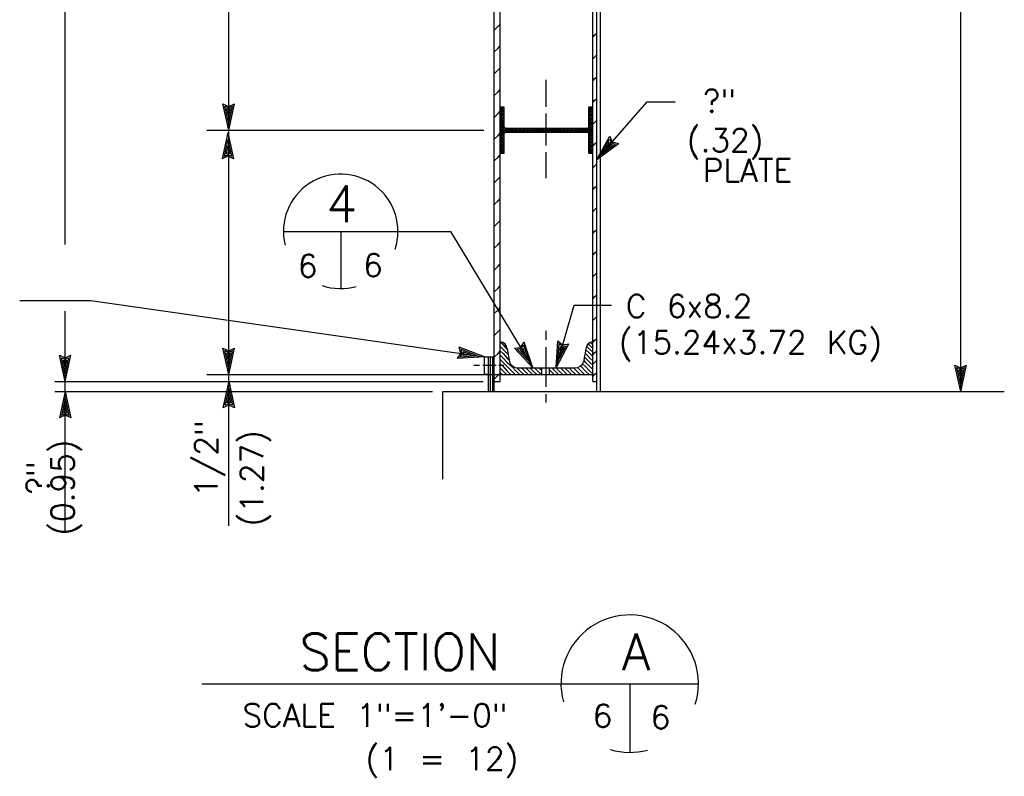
# Model space of a CAD drawing. Extents: x -23 to 2859, y -15 to 3983.
# Tile 12 of 50: x -0.3 to 5.07, y -1.37 to 2.76. Entities that reach past the tile are written whole.
import ezdxf
from ezdxf.enums import TextEntityAlignment as Align

# ---------------------------------------------------------------- set-up
doc = ezdxf.new("R2010")
doc.units = 0
doc.header["$LTSCALE"] = 25.4
doc.header["$MEASUREMENT"] = 0
doc.layers.add('PAN_RS', color=7, linetype='CONTINUOUS')
doc.layers.add('PAN_TS', color=7, linetype='CONTINUOUS')
doc.styles.add('TXT_SHX', font='txt.shx')

# ---------------------------------------------------------------- blocks, each defined once
blk = doc.blocks.new('LT3')
at = {"layer": 'PAN_TS', "color": 24, "linetype": 'CONTINUOUS'}
for p, q in [((0, 0), (-0.0015, 0.000325)), ((-0.00135, 0), (-0.0015, 0.000325)), ((0, 0), (-0.0015, -0.000325)), ((-0.0015, -0.000325), (-0.00135, 0)), ((-0.000387, 0), (-0.001362, 0.000212)), ((-0.001275, 0), (-0.001362, 0.000212)), ((-0.000387, 0), (-0.001362, -0.000212)), ((-0.001362, -0.000212), (-0.001275, 0)), ((-0.000763, 0), (-0.001225, 0.0001)), ((-0.001187, 0), (-0.001225, 0.0001)), ((-0.000763, 0), (-0.001225, -0.0001)), ((-0.001225, -0.0001), (-0.001187, 0))]:
    blk.add_line(p, q, dxfattribs=at)

msp = doc.modelspace()

# ---------------------------------------------------------------- linework, layer by layer
at = {"layer": 'PAN_RS', "color": 7, "linetype": 'CONTINUOUS'}
for p, q in [((1.1367, 1.6039), (1.7607, 1.6039)), ((1.4487, 1.6039), (1.4487, 1.2919))]:
    msp.add_line(p, q, dxfattribs=at)
for start, end in [(341.9698, 193.8121), (251.0405, 285.7467)]:
    msp.add_arc((1.4487, 1.6039), 0.3125, start, end, dxfattribs=at)
at = {"layer": 'PAN_TS', "color": 7, "linetype": 'CONTINUOUS'}
for p, q in [((2.8667, 0.7299), (2.8667, 9.0919)), ((-0.0543, 1.532), (-0.0543, 9.0189)), ((2.3197, 0.7839), (2.3197, 9.0179)), ((2.8237, 0.7839), (2.8237, 9.0179)), ((2.2867, 0.7299), (2.2867, 8.9689)), ((2.8457, 0.7299), (2.8457, 8.9689)), ((4.8317, 0.7299), (4.8317, 8.8109)), ((0.8377, 2.1559), (0.8377, 3.8159)), ((2.2867, 2.7019), (2.3057, 2.7209)), ((2.3057, 2.7209), (2.3197, 2.7349)), ((2.8237, 2.6639), (2.8357, 2.6759)), ((2.8357, 2.6759), (2.8457, 2.6859)), ((2.2867, 2.5829), (2.3057, 2.6019)), ((2.3057, 2.6019), (2.3197, 2.6159)), ((2.8237, 2.5449), (2.8357, 2.5569)), ((2.8357, 2.5569), (2.8457, 2.5669)), ((2.2867, 2.4639), (2.3057, 2.4829)), ((2.3057, 2.4829), (2.3197, 2.4969)), ((2.5697, 2.2839), (2.5697, 2.4309)), ((2.8237, 2.4259), (2.8357, 2.4379)), ((2.8357, 2.4379), (2.8457, 2.4479)), ((2.3057, 2.3639), (2.3197, 2.3779)), ((2.2867, 2.3449), (2.3057, 2.3639)), ((2.8237, 2.3069), (2.8357, 2.3189)), ((2.8357, 2.3189), (2.8457, 2.3289)), ((2.8457, 1.9952), (3.1217, 2.3112)), ((3.1217, 2.3112), (3.2737, 2.3112)), ((2.3057, 2.2449), (2.3197, 2.2589)), ((2.3197, 2.2809), (2.3407, 2.2809)), ((2.3197, 2.2739), (2.3237, 2.2779)), ((2.3197, 2.2639), (2.3237, 2.2679)), ((2.3197, 2.2539), (2.3237, 2.2579)), ((2.3237, 2.2779), (2.3267, 2.2809)), ((2.3237, 2.2679), (2.3337, 2.2779)), ((2.3237, 2.2579), (2.3337, 2.2679)), ((2.3237, 2.2479), (2.3337, 2.2579)), ((2.3337, 2.2779), (2.3367, 2.2809)), ((2.3337, 2.2679), (2.3407, 2.2749)), ((2.3337, 2.2579), (2.3407, 2.2649)), ((2.3407, 2.1759), (2.3407, 2.2809)), ((2.8027, 2.2809), (2.8237, 2.2809)), ((2.8027, 2.1759), (2.8027, 2.2809)), ((2.8027, 2.2769), (2.8037, 2.2779)), ((2.8027, 2.2669), (2.8037, 2.2679)), ((2.8027, 2.2569), (2.8037, 2.2579)), ((2.8037, 2.2779), (2.8067, 2.2809)), ((2.8037, 2.2679), (2.8137, 2.2779)), ((2.8037, 2.2579), (2.8137, 2.2679)), ((2.8037, 2.2479), (2.8137, 2.2579)), ((2.8137, 2.2779), (2.8167, 2.2809)), ((2.8137, 2.2679), (2.8237, 2.2779)), ((2.8137, 2.2579), (2.8237, 2.2679)), ((2.8137, 2.2479), (2.8237, 2.2579)), ((2.2867, 2.2259), (2.3057, 2.2449)), ((2.3197, 2.2439), (2.3237, 2.2479)), ((2.3197, 2.2339), (2.3237, 2.2379)), ((2.3197, 2.2239), (2.3237, 2.2279)), ((2.3197, 2.2139), (2.3237, 2.2179)), ((2.3197, 2.2039), (2.3237, 2.2079)), ((2.3237, 2.2379), (2.3337, 2.2479)), ((2.3237, 2.2279), (2.3337, 2.2379)), ((2.3237, 2.2179), (2.3337, 2.2279)), ((2.3237, 2.2079), (2.3337, 2.2179)), ((2.3237, 2.1979), (2.3337, 2.2079)), ((2.3337, 2.2479), (2.3407, 2.2549)), ((2.3337, 2.2379), (2.3407, 2.2449)), ((2.3337, 2.2279), (2.3407, 2.2349)), ((2.3337, 2.2179), (2.3407, 2.2249)), ((2.3337, 2.2079), (2.3407, 2.2149)), ((2.3337, 2.1979), (2.3407, 2.2049)), ((2.5697, 2.0729), (2.5697, 2.2469)), ((2.8027, 2.2469), (2.8037, 2.2479)), ((2.8027, 2.2369), (2.8037, 2.2379)), ((2.8027, 2.2269), (2.8037, 2.2279)), ((2.8027, 2.2169), (2.8037, 2.2179)), ((2.8027, 2.2069), (2.8037, 2.2079)), ((2.8037, 2.2379), (2.8137, 2.2479)), ((2.8037, 2.2279), (2.8137, 2.2379)), ((2.8037, 2.2179), (2.8137, 2.2279)), ((2.8037, 2.2079), (2.8137, 2.2179)), ((2.8037, 2.1979), (2.8137, 2.2079)), ((2.8137, 2.2379), (2.8237, 2.2479)), ((2.8137, 2.2279), (2.8237, 2.2379)), ((2.8137, 2.2179), (2.8237, 2.2279)), ((2.8137, 2.2079), (2.8237, 2.2179)), ((2.8137, 2.1979), (2.8237, 2.2079)), ((2.8357, 2.1999), (2.8457, 2.2099)), ((0.7187, 2.1559), (2.2297, 2.1559)), ((0.8377, 0.8229), (0.8377, 2.1559)), ((2.3197, 2.1939), (2.3237, 2.1979)), ((2.3197, 2.1839), (2.3237, 2.1879)), ((2.3197, 2.1739), (2.3237, 2.1779)), ((2.3197, 2.1639), (2.3237, 2.1679)), ((2.3197, 2.1549), (2.3237, 2.1579)), ((2.3237, 2.1879), (2.3337, 2.1979)), ((2.3237, 2.1779), (2.3337, 2.1879)), ((2.3237, 2.1679), (2.3337, 2.1779)), ((2.3237, 2.1579), (2.3337, 2.1679)), ((2.3237, 2.1479), (2.3337, 2.1579)), ((2.3337, 2.1879), (2.3407, 2.1949)), ((2.3337, 2.1779), (2.3407, 2.1849)), ((2.3337, 2.1679), (2.3417, 2.1749)), ((2.3337, 2.1579), (2.3437, 2.1679)), ((2.3337, 2.1479), (2.3437, 2.1579)), ((2.3437, 2.1679), (2.3447, 2.1679)), ((2.3437, 2.1579), (2.3517, 2.1659)), ((2.3437, 2.1479), (2.3537, 2.1579)), ((2.3507, 2.1659), (2.7927, 2.1659)), ((2.3537, 2.1579), (2.3617, 2.1659)), ((2.3537, 2.1479), (2.3637, 2.1579)), ((2.3637, 2.1579), (2.3717, 2.1659)), ((2.3637, 2.1479), (2.3737, 2.1579)), ((2.3737, 2.1579), (2.3817, 2.1659)), ((2.3737, 2.1479), (2.3837, 2.1579)), ((2.3837, 2.1579), (2.3917, 2.1659)), ((2.3837, 2.1479), (2.3937, 2.1579)), ((2.3937, 2.1579), (2.4017, 2.1659)), ((2.3937, 2.1479), (2.4037, 2.1579)), ((2.4037, 2.1579), (2.4117, 2.1659)), ((2.4037, 2.1479), (2.4137, 2.1579)), ((2.4137, 2.1579), (2.4217, 2.1659)), ((2.4137, 2.1479), (2.4237, 2.1579)), ((2.4237, 2.1579), (2.4317, 2.1659)), ((2.4237, 2.1479), (2.4337, 2.1579)), ((2.4337, 2.1579), (2.4417, 2.1659)), ((2.4337, 2.1479), (2.4437, 2.1579)), ((2.4437, 2.1579), (2.4517, 2.1659)), ((2.4437, 2.1479), (2.4537, 2.1579)), ((2.4537, 2.1579), (2.4617, 2.1659)), ((2.4537, 2.1479), (2.4637, 2.1579)), ((2.4637, 2.1579), (2.4717, 2.1659)), ((2.4637, 2.1479), (2.4737, 2.1579)), ((2.4737, 2.1579), (2.4817, 2.1659)), ((2.4737, 2.1479), (2.4837, 2.1579)), ((2.4837, 2.1579), (2.4917, 2.1659)), ((2.4837, 2.1479), (2.4937, 2.1579)), ((2.4897, 2.1559), (2.6497, 2.1559)), ((2.4937, 2.1579), (2.5017, 2.1659)), ((2.4937, 2.1479), (2.5037, 2.1579)), ((2.5037, 2.1579), (2.5117, 2.1659)), ((2.5037, 2.1479), (2.5137, 2.1579)), ((2.5137, 2.1579), (2.5217, 2.1659)), ((2.5137, 2.1479), (2.5237, 2.1579)), ((2.5237, 2.1579), (2.5317, 2.1659)), ((2.5237, 2.1479), (2.5337, 2.1579)), ((2.5337, 2.1579), (2.5417, 2.1659)), ((2.5337, 2.1479), (2.5437, 2.1579)), ((2.5437, 2.1579), (2.5517, 2.1659)), ((2.5437, 2.1479), (2.5537, 2.1579)), ((2.5537, 2.1579), (2.5617, 2.1659)), ((2.5537, 2.1479), (2.5637, 2.1579)), ((2.5637, 2.1579), (2.5717, 2.1659)), ((2.5637, 2.1479), (2.5737, 2.1579)), ((2.5737, 2.1579), (2.5817, 2.1659)), ((2.5737, 2.1479), (2.5837, 2.1579)), ((2.5837, 2.1579), (2.5917, 2.1659)), ((2.5837, 2.1479), (2.5937, 2.1579)), ((2.5937, 2.1579), (2.6017, 2.1659)), ((2.5937, 2.1479), (2.6037, 2.1579)), ((2.6037, 2.1579), (2.6117, 2.1659)), ((2.6037, 2.1479), (2.6137, 2.1579)), ((2.6137, 2.1579), (2.6217, 2.1659)), ((2.6137, 2.1479), (2.6237, 2.1579)), ((2.6237, 2.1579), (2.6317, 2.1659)), ((2.6237, 2.1479), (2.6337, 2.1579)), ((2.6337, 2.1579), (2.6417, 2.1659)), ((2.6337, 2.1479), (2.6437, 2.1579)), ((2.6437, 2.1579), (2.6517, 2.1659)), ((2.6437, 2.1479), (2.6537, 2.1579)), ((2.6537, 2.1579), (2.6617, 2.1659)), ((2.6537, 2.1479), (2.6637, 2.1579)), ((2.6637, 2.1579), (2.6717, 2.1659)), ((2.6637, 2.1479), (2.6737, 2.1579)), ((2.6737, 2.1579), (2.6817, 2.1659)), ((2.6737, 2.1479), (2.6837, 2.1579)), ((2.6837, 2.1579), (2.6917, 2.1659)), ((2.6837, 2.1479), (2.6937, 2.1579)), ((2.6937, 2.1579), (2.7017, 2.1659)), ((2.6937, 2.1479), (2.7037, 2.1579)), ((2.7037, 2.1579), (2.7117, 2.1659)), ((2.7037, 2.1479), (2.7137, 2.1579)), ((2.7137, 2.1579), (2.7217, 2.1659)), ((2.7137, 2.1479), (2.7237, 2.1579)), ((2.7237, 2.1579), (2.7317, 2.1659)), ((2.7237, 2.1479), (2.7337, 2.1579)), ((2.7337, 2.1579), (2.7417, 2.1659)), ((2.7337, 2.1479), (2.7437, 2.1579)), ((2.7437, 2.1579), (2.7517, 2.1659)), ((2.7437, 2.1479), (2.7537, 2.1579)), ((2.7537, 2.1579), (2.7617, 2.1659)), ((2.7537, 2.1479), (2.7637, 2.1579)), ((2.7637, 2.1579), (2.7717, 2.1659)), ((2.7637, 2.1479), (2.7737, 2.1579)), ((2.7737, 2.1579), (2.7817, 2.1659)), ((2.7737, 2.1479), (2.7837, 2.1579)), ((2.7837, 2.1579), (2.7917, 2.1659)), ((2.7837, 2.1479), (2.7937, 2.1579)), ((2.7937, 2.1579), (2.8037, 2.1679)), ((2.7937, 2.1479), (2.8037, 2.1579)), ((2.8027, 2.1969), (2.8037, 2.1979)), ((2.8027, 2.1869), (2.8037, 2.1879)), ((2.8027, 2.1769), (2.8037, 2.1779)), ((2.8037, 2.1879), (2.8137, 2.1979)), ((2.8037, 2.1779), (2.8137, 2.1879)), ((2.8037, 2.1679), (2.8137, 2.1779)), ((2.8037, 2.1579), (2.8137, 2.1679)), ((2.8037, 2.1479), (2.8137, 2.1579)), ((2.8137, 2.1879), (2.8237, 2.1979)), ((2.8137, 2.1779), (2.8237, 2.1879)), ((2.8137, 2.1679), (2.8237, 2.1779)), ((2.8137, 2.1579), (2.8237, 2.1679)), ((2.8137, 2.1479), (2.8237, 2.1579)), ((2.8237, 2.1879), (2.8357, 2.1999)), ((2.2867, 2.1069), (2.3057, 2.1259)), ((2.3057, 2.1259), (2.3197, 2.1399)), ((2.3197, 2.1439), (2.3237, 2.1479)), ((2.3197, 2.1339), (2.3237, 2.1379)), ((2.3197, 2.1239), (2.3237, 2.1279)), ((2.3197, 2.1139), (2.3237, 2.1179)), ((2.3197, 2.1039), (2.3237, 2.1079)), ((2.3197, 2.0939), (2.3237, 2.0979)), ((2.3237, 2.1379), (2.3337, 2.1479)), ((2.3237, 2.1279), (2.3337, 2.1379)), ((2.3237, 2.1179), (2.3337, 2.1279)), ((2.3237, 2.1079), (2.3337, 2.1179)), ((2.3237, 2.0979), (2.3337, 2.1079)), ((2.3237, 2.0879), (2.3337, 2.0979)), ((2.3337, 2.1379), (2.3437, 2.1479)), ((2.3337, 2.1279), (2.3407, 2.1349)), ((2.3337, 2.1179), (2.3407, 2.1249)), ((2.3337, 2.1079), (2.3407, 2.1149)), ((2.3337, 2.0979), (2.3407, 2.1049)), ((2.3407, 2.0309), (2.3407, 2.1359)), ((2.3507, 2.1459), (2.7927, 2.1459)), ((2.3517, 2.1459), (2.3537, 2.1479)), ((2.3617, 2.1459), (2.3637, 2.1479)), ((2.3717, 2.1459), (2.3737, 2.1479)), ((2.3817, 2.1459), (2.3837, 2.1479)), ((2.3917, 2.1459), (2.3937, 2.1479)), ((2.4017, 2.1459), (2.4037, 2.1479)), ((2.4117, 2.1459), (2.4137, 2.1479)), ((2.4217, 2.1459), (2.4237, 2.1479)), ((2.4317, 2.1459), (2.4337, 2.1479)), ((2.4417, 2.1459), (2.4437, 2.1479)), ((2.4517, 2.1459), (2.4537, 2.1479)), ((2.4617, 2.1459), (2.4637, 2.1479)), ((2.4717, 2.1459), (2.4737, 2.1479)), ((2.4817, 2.1459), (2.4837, 2.1479)), ((2.4917, 2.1459), (2.4937, 2.1479)), ((2.5017, 2.1459), (2.5037, 2.1479)), ((2.5117, 2.1459), (2.5137, 2.1479)), ((2.5217, 2.1459), (2.5237, 2.1479)), ((2.5317, 2.1459), (2.5337, 2.1479)), ((2.5417, 2.1459), (2.5437, 2.1479)), ((2.5517, 2.1459), (2.5537, 2.1479)), ((2.5617, 2.1459), (2.5637, 2.1479)), ((2.5717, 2.1459), (2.5737, 2.1479)), ((2.5817, 2.1459), (2.5837, 2.1479)), ((2.5917, 2.1459), (2.5937, 2.1479)), ((2.6017, 2.1459), (2.6037, 2.1479)), ((2.6117, 2.1459), (2.6137, 2.1479)), ((2.6217, 2.1459), (2.6237, 2.1479)), ((2.6317, 2.1459), (2.6337, 2.1479)), ((2.6417, 2.1459), (2.6437, 2.1479)), ((2.6517, 2.1459), (2.6537, 2.1479)), ((2.6617, 2.1459), (2.6637, 2.1479)), ((2.6717, 2.1459), (2.6737, 2.1479)), ((2.6817, 2.1459), (2.6837, 2.1479)), ((2.6917, 2.1459), (2.6937, 2.1479)), ((2.7017, 2.1459), (2.7037, 2.1479)), ((2.7117, 2.1459), (2.7137, 2.1479)), ((2.7217, 2.1459), (2.7237, 2.1479)), ((2.7317, 2.1459), (2.7337, 2.1479)), ((2.7417, 2.1459), (2.7437, 2.1479)), ((2.7517, 2.1459), (2.7537, 2.1479)), ((2.7617, 2.1459), (2.7637, 2.1479)), ((2.7717, 2.1459), (2.7737, 2.1479)), ((2.7817, 2.1459), (2.7837, 2.1479)), ((2.7917, 2.1459), (2.7937, 2.1479)), ((2.7987, 2.1439), (2.8037, 2.1479)), ((2.8017, 2.1369), (2.8037, 2.1379)), ((2.8027, 2.0309), (2.8027, 2.1359)), ((2.8027, 2.1269), (2.8037, 2.1279)), ((2.8027, 2.1169), (2.8037, 2.1179)), ((2.8027, 2.1069), (2.8037, 2.1079)), ((2.8027, 2.0969), (2.8037, 2.0979)), ((2.8037, 2.1379), (2.8137, 2.1479)), ((2.8037, 2.1279), (2.8137, 2.1379)), ((2.8037, 2.1179), (2.8137, 2.1279)), ((2.8037, 2.1079), (2.8137, 2.1179)), ((2.8037, 2.0979), (2.8137, 2.1079)), ((2.8037, 2.0879), (2.8137, 2.0979)), ((2.8137, 2.1379), (2.8237, 2.1479)), ((2.8137, 2.1279), (2.8237, 2.1379)), ((2.8137, 2.1179), (2.8237, 2.1279)), ((2.8137, 2.1079), (2.8237, 2.1179)), ((2.8137, 2.0979), (2.8237, 2.1079)), ((2.8137, 2.0879), (2.8237, 2.0979)), ((2.3197, 2.0839), (2.3237, 2.0879)), ((2.3197, 2.0739), (2.3237, 2.0779)), ((2.3197, 2.0639), (2.3237, 2.0679)), ((2.3197, 2.0539), (2.3237, 2.0579)), ((2.3197, 2.0439), (2.3237, 2.0479)), ((2.3237, 2.0779), (2.3337, 2.0879)), ((2.3237, 2.0679), (2.3337, 2.0779)), ((2.3237, 2.0579), (2.3337, 2.0679)), ((2.3237, 2.0479), (2.3337, 2.0579)), ((2.3237, 2.0379), (2.3337, 2.0479)), ((2.3337, 2.0879), (2.3407, 2.0949)), ((2.3337, 2.0779), (2.3407, 2.0849)), ((2.3337, 2.0679), (2.3407, 2.0749)), ((2.3337, 2.0579), (2.3407, 2.0649)), ((2.3337, 2.0479), (2.3407, 2.0549)), ((2.3337, 2.0379), (2.3407, 2.0449)), ((2.8027, 2.0869), (2.8037, 2.0879)), ((2.8027, 2.0769), (2.8037, 2.0779)), ((2.8027, 2.0669), (2.8037, 2.0679)), ((2.8027, 2.0569), (2.8037, 2.0579)), ((2.8027, 2.0469), (2.8037, 2.0479)), ((2.8037, 2.0779), (2.8137, 2.0879)), ((2.8037, 2.0679), (2.8137, 2.0779)), ((2.8037, 2.0579), (2.8137, 2.0679)), ((2.8037, 2.0479), (2.8137, 2.0579)), ((2.8037, 2.0379), (2.8137, 2.0479)), ((2.8137, 2.0779), (2.8237, 2.0879)), ((2.8137, 2.0679), (2.8237, 2.0779)), ((2.8137, 2.0579), (2.8237, 2.0679)), ((2.8137, 2.0479), (2.8237, 2.0579)), ((2.8137, 2.0379), (2.8237, 2.0479)), ((2.8237, 2.0689), (2.8357, 2.0809)), ((2.8357, 2.0809), (2.8457, 2.0909)), ((2.2867, 1.9879), (2.3057, 2.0069)), ((2.3057, 2.0069), (2.3197, 2.0209)), ((2.3197, 2.0339), (2.3237, 2.0379)), ((2.3197, 2.0309), (2.3407, 2.0309)), ((2.3267, 2.0309), (2.3337, 2.0379)), ((2.3367, 2.0309), (2.3407, 2.0349)), ((2.5697, 1.8939), (2.5697, 2.0359)), ((2.8027, 2.0369), (2.8037, 2.0379)), ((2.8027, 2.0309), (2.8237, 2.0309)), ((2.8067, 2.0309), (2.8137, 2.0379)), ((2.8167, 2.0309), (2.8237, 2.0379)), ((2.8237, 1.9499), (2.8357, 1.9619)), ((2.8357, 1.9619), (2.8457, 1.9719)), ((2.2867, 1.8689), (2.3057, 1.8879)), ((2.3057, 1.8879), (2.3197, 1.9019)), ((2.8237, 1.8309), (2.8357, 1.8429)), ((2.8357, 1.8429), (2.8457, 1.8529)), ((2.3057, 1.7689), (2.3197, 1.7829)), ((2.2867, 1.7499), (2.3057, 1.7689)), ((2.8237, 1.7119), (2.8357, 1.7239)), ((2.8357, 1.7239), (2.8457, 1.7339)), ((2.2867, 1.6309), (2.3057, 1.6499)), ((2.3057, 1.6499), (2.3197, 1.6639)), ((2.8357, 1.6049), (2.8457, 1.6149)), ((1.7597, 1.6039), (2.0477, 1.6039)), ((2.0477, 1.6039), (2.4977, 0.8599)), ((2.8237, 1.5929), (2.8357, 1.6049)), ((2.2867, 1.5119), (2.3057, 1.5309)), ((2.3057, 1.5309), (2.3197, 1.5449)), ((2.8237, 1.4739), (2.8357, 1.4859)), ((2.8357, 1.4859), (2.8457, 1.4959)), ((2.2867, 1.3929), (2.3057, 1.4119)), ((2.3057, 1.4119), (2.3197, 1.4259)), ((2.8237, 1.3549), (2.8357, 1.3669)), ((2.8357, 1.3669), (2.8457, 1.3769)), ((2.2867, 1.2739), (2.3057, 1.2929)), ((2.3057, 1.2929), (2.3197, 1.3069)), ((2.8237, 1.2359), (2.8357, 1.2479)), ((2.8357, 1.2479), (2.8457, 1.2579)), ((-0.3027, 1.2269), (0.0857, 1.2269)), ((0.0857, 1.2269), (2.2327, 0.9199)), ((2.3057, 1.1739), (2.3197, 1.1879)), ((2.6237, 0.8599), (2.7227, 1.2019)), ((2.7227, 1.2019), (2.9267, 1.2019)), ((-0.0543, 0.7839), (-0.0543, 1.1676)), ((2.2867, 1.1549), (2.3057, 1.1739)), ((2.8237, 1.1169), (2.8357, 1.1289)), ((2.8357, 1.1289), (2.8457, 1.1389)), ((2.2867, 1.0359), (2.3057, 1.0549)), ((2.3057, 1.0549), (2.3197, 1.0689)), ((2.5697, 1.0129), (2.5697, 1.0619)), ((2.3197, 0.9989), (2.3347, 0.9839)), ((2.3197, 0.9749), (2.3347, 0.9599)), ((2.3347, 0.9839), (2.3577, 0.9599)), ((2.5697, 0.7549), (2.5697, 0.9719)), ((2.7897, 0.9779), (2.8077, 0.9599)), ((2.7997, 0.9893), (2.8244, 0.9646)), ((2.8115, 0.9979), (2.8232, 0.9862)), ((2.8237, 0.9979), (2.8357, 1.0099)), ((2.8357, 1.0099), (2.8457, 1.0199)), ((2.2327, 0.9199), (2.2867, 0.9199)), ((2.2327, 0.8249), (2.2327, 0.9199)), ((2.2557, 0.7299), (2.2557, 0.9199)), ((2.2657, 0.7299), (2.2657, 0.9199)), ((2.2787, 0.7299), (2.2787, 0.9199)), ((2.2867, 0.9169), (2.3057, 0.9359)), ((2.3057, 0.9359), (2.3197, 0.9499)), ((2.3197, 0.9519), (2.3347, 0.9369)), ((2.3197, 0.9279), (2.3347, 0.9129)), ((2.3347, 0.9599), (2.3577, 0.9369)), ((2.3347, 0.9369), (2.3577, 0.9129)), ((2.3577, 0.9629), (2.3697, 0.8909)), ((2.3577, 0.9369), (2.3627, 0.9319)), ((2.7857, 0.9629), (2.7737, 0.8909)), ((2.7777, 0.9189), (2.7837, 0.9129)), ((2.7817, 0.9389), (2.7837, 0.9369)), ((2.7837, 0.9369), (2.8077, 0.9129)), ((2.7847, 0.9589), (2.8077, 0.9369)), ((2.8077, 0.9599), (2.8237, 0.9439)), ((2.8077, 0.9369), (2.8237, 0.9209)), ((2.8237, 0.9309), (2.8357, 0.9429)), ((2.8357, 0.9429), (2.8457, 0.9529)), ((2.1757, 0.8739), (2.2057, 0.8739)), ((2.2247, 0.8739), (2.2977, 0.8739)), ((2.3117, 0.8739), (2.3387, 0.8739)), ((2.3197, 0.9039), (2.3347, 0.8889)), ((2.3197, 0.8809), (2.3347, 0.8659)), ((2.3347, 0.9129), (2.3577, 0.8889)), ((2.3347, 0.8889), (2.3577, 0.8659)), ((2.3347, 0.8659), (2.3577, 0.8419)), ((2.3577, 0.9129), (2.3677, 0.9029)), ((2.3577, 0.8889), (2.3817, 0.8659)), ((2.3577, 0.8659), (2.3817, 0.8419)), ((2.3817, 0.8659), (2.4057, 0.8419)), ((2.4107, 0.8599), (2.4287, 0.8419)), ((2.4157, 0.8599), (2.7277, 0.8599)), ((2.4347, 0.8599), (2.4527, 0.8419)), ((2.4587, 0.8599), (2.4767, 0.8419)), ((2.4817, 0.8599), (2.4997, 0.8419)), ((2.5057, 0.8599), (2.5237, 0.8419)), ((2.5297, 0.8599), (2.5467, 0.8429)), ((2.5467, 0.8229), (2.5467, 0.8599)), ((2.5887, 0.8229), (2.5887, 0.8599)), ((2.6007, 0.8599), (2.6187, 0.8419)), ((2.6237, 0.8599), (2.6417, 0.8419)), ((2.6477, 0.8599), (2.6657, 0.8419)), ((2.6717, 0.8599), (2.6897, 0.8419)), ((2.6947, 0.8599), (2.7127, 0.8419)), ((2.7187, 0.8599), (2.7367, 0.8419)), ((2.7407, 0.8619), (2.7607, 0.8419)), ((2.7567, 0.8689), (2.7607, 0.8659)), ((2.7607, 0.8659), (2.7837, 0.8419)), ((2.7687, 0.8809), (2.7837, 0.8659)), ((2.7747, 0.8989), (2.7837, 0.8889)), ((2.7837, 0.9129), (2.8077, 0.8889)), ((2.7837, 0.8889), (2.8077, 0.8659)), ((2.7837, 0.8659), (2.8077, 0.8419)), ((2.8077, 0.9129), (2.8237, 0.8969)), ((2.8077, 0.8889), (2.8237, 0.8739)), ((2.8077, 0.8659), (2.8237, 0.8499)), ((2.8237, 0.8789), (2.8357, 0.8909)), ((2.8357, 0.8909), (2.8457, 0.9009)), ((0.7187, 0.8229), (2.1987, 0.8229)), ((0.7187, 0.8229), (2.4457, 0.8229)), ((0.7187, 0.8229), (2.4457, 0.8229)), ((0.7187, 0.8229), (2.2297, 0.8229)), ((0.8377, 0.7859), (0.8377, 0.8229)), ((2.2327, 0.8249), (2.2567, 0.8249)), ((2.2867, 0.7979), (2.3057, 0.8169)), ((2.3057, 0.8169), (2.3197, 0.8309)), ((2.3197, 0.8569), (2.3347, 0.8419)), ((2.3197, 0.8329), (2.3297, 0.8229)), ((2.3197, 0.8229), (2.8237, 0.8229)), ((2.3347, 0.8419), (2.3537, 0.8229)), ((2.3577, 0.8419), (2.3777, 0.8229)), ((2.3817, 0.8419), (2.4007, 0.8229)), ((2.4057, 0.8419), (2.4247, 0.8229)), ((2.4287, 0.8419), (2.4487, 0.8229)), ((2.4527, 0.8419), (2.4717, 0.8229)), ((2.4767, 0.8419), (2.4957, 0.8229)), ((2.4997, 0.8419), (2.5197, 0.8229)), ((2.5237, 0.8419), (2.5427, 0.8229)), ((2.5887, 0.8479), (2.5947, 0.8419)), ((2.5947, 0.8419), (2.6137, 0.8229)), ((2.6187, 0.8419), (2.6377, 0.8229)), ((2.6417, 0.8419), (2.6617, 0.8229)), ((2.6657, 0.8419), (2.6847, 0.8229)), ((2.6897, 0.8419), (2.7087, 0.8229)), ((2.7127, 0.8419), (2.7327, 0.8229)), ((2.7367, 0.8419), (2.7557, 0.8229)), ((2.7607, 0.8419), (2.7797, 0.8229)), ((2.7837, 0.8419), (2.8037, 0.8229)), ((2.8077, 0.8419), (2.8237, 0.8259)), ((2.8237, 0.8119), (2.8357, 0.8239)), ((2.8357, 0.8239), (2.8457, 0.8339)), ((-0.1113, 0.7839), (2.2267, 0.7839)), ((-0.0543, 0.7299), (-0.0543, 0.7839)), ((0.8377, -0.0021), (0.8377, 0.7859)), ((2.2867, 0.7839), (2.3197, 0.7839)), ((2.8237, 0.7839), (2.8457, 0.7839)), ((-0.1113, 0.7299), (1.9497, 0.7299)), ((-0.0543, -0.0291), (-0.0543, 0.7299)), ((2.0057, 0.2509), (2.0057, 0.7299)), ((2.0057, 0.7299), (5.0697, 0.7299)), ((2.5697, 0.6699), (2.5697, 0.7159)), ((0.6917, -0.8641), (3.4007, -0.8641)), ((3.0257, -0.8641), (3.0257, -1.2391))]:
    msp.add_line(p, q, dxfattribs=at)
for points in [[(2.3197, 2.1889), (2.3407, 2.1759), (2.3407, 2.2679), (2.3197, 2.2809)], [(2.3197, 2.2809), (2.3407, 2.2679), (2.3407, 2.2809)], [(2.8027, 2.1759), (2.8237, 2.1629), (2.8237, 2.2679), (2.8027, 2.2809)], [(2.8027, 2.2809), (2.8237, 2.2679), (2.8237, 2.2809)], [(2.3197, 2.1851), (2.3416, 2.1715), (2.3407, 2.1759), (2.3197, 2.1889)], [(2.3197, 2.1845), (2.3417, 2.1709), (2.3416, 2.1715), (2.3197, 2.1851)], [(2.3197, 2.1834), (2.3447, 2.1679), (2.3417, 2.1709), (2.3197, 2.1845)], [(2.3197, 2.1651), (2.3507, 2.1459), (2.3802, 2.1459), (2.3197, 2.1834)], [(2.3197, 2.1616), (2.3467, 2.1449), (2.3507, 2.1459), (2.3197, 2.1651)], [(2.3197, 2.1587), (2.3437, 2.1439), (2.3467, 2.1449), (2.3197, 2.1616)], [(2.3197, 2.1561), (2.3427, 2.1419), (2.3437, 2.1439), (2.3197, 2.1587)], [(2.3197, 2.1535), (2.3417, 2.1399), (2.3427, 2.1419), (2.3197, 2.1561)], [(2.3197, 2.1489), (2.3407, 2.1359), (2.3417, 2.1399), (2.3197, 2.1535)], [(2.3447, 2.1679), (2.3802, 2.1459), (2.3821, 2.1459), (2.3487, 2.1665)], [(2.3487, 2.1665), (2.3821, 2.1459), (2.383, 2.1459), (2.3507, 2.1659)], [(2.3507, 2.1659), (2.383, 2.1459), (2.3891, 2.1459), (2.3569, 2.1659)], [(2.3569, 2.1659), (2.3891, 2.1459), (2.5375, 2.1459), (2.5052, 2.1659)], [(2.5052, 2.1659), (2.5375, 2.1459), (2.5585, 2.1459), (2.5262, 2.1659)], [(2.5262, 2.1659), (2.5585, 2.1459), (2.6173, 2.1459), (2.585, 2.1659)], [(2.585, 2.1659), (2.6173, 2.1459), (2.6383, 2.1459), (2.606, 2.1659)], [(2.606, 2.1659), (2.6383, 2.1459), (2.7866, 2.1459), (2.7544, 2.1659)], [(2.7544, 2.1659), (2.7866, 2.1459), (2.7927, 2.1459), (2.7604, 2.1659)], [(2.7604, 2.1659), (2.7927, 2.1459), (2.7927, 2.1459), (2.7605, 2.1659)], [(2.7605, 2.1659), (2.7927, 2.1459), (2.7964, 2.145), (2.7626, 2.1659)], [(2.7626, 2.1659), (2.7964, 2.145), (2.7967, 2.1449), (2.7629, 2.1659)], [(2.7629, 2.1659), (2.8237, 2.1281), (2.8237, 2.1467), (2.7927, 2.1659)], [(2.7927, 2.1659), (2.8237, 2.1467), (2.8237, 2.1501), (2.7967, 2.1669)], [(2.7967, 2.1669), (2.8237, 2.1501), (2.8237, 2.1556), (2.8007, 2.1699)], [(2.8007, 2.1699), (2.8237, 2.1556), (2.8237, 2.1629), (2.8027, 2.1759)], [(2.3197, 2.0439), (2.3407, 2.0309), (2.3407, 2.1359), (2.3197, 2.1489)], [(2.7997, 2.1429), (2.8237, 2.128), (2.8237, 2.1281), (2.7967, 2.1449)], [(2.8007, 2.1409), (2.8237, 2.1267), (2.8237, 2.128), (2.7997, 2.1429)], [(2.8027, 2.1359), (2.8237, 2.1229), (2.8237, 2.1266), (2.8007, 2.1409)], [(2.8007, 2.1409), (2.8237, 2.1266), (2.8237, 2.1267), (2.8007, 2.1409)], [(2.8027, 2.0439), (2.8237, 2.0309), (2.8237, 2.1229), (2.8027, 2.1359)], [(2.3197, 2.0309), (2.3407, 2.0309), (2.3197, 2.0439)], [(2.8027, 2.0309), (2.8237, 2.0309), (2.8027, 2.0439)], [(2.3317, 0.9981), (2.3417, 0.9919), (2.3327, 0.9979)]]:
    msp.add_lwpolyline(points, close=True, dxfattribs=at)
for centre, radius, start, end in [((2.3507, 2.1759), 0.01, 180, 270), ((2.7927, 2.1759), 0.01, 270, 360), ((2.3507, 2.1359), 0.01, 90, 180), ((2.7927, 2.1359), 0.01, 0, 90), ((2.3169, 0.9603), 0.0407, 4.1949, 86.3099), ((2.8267, 0.9603), 0.0407, 93.6901, 175.8051), ((2.4132, 0.9051), 0.0453, 197.8403, 273.2492), ((2.7303, 0.9051), 0.0453, 266.7508, 342.1597), ((3.0257, -0.8641), 0.375, 342.7089, 195.2686), ((3.0257, -0.8641), 0.375, 253.4742, 284.9216)]:
    msp.add_arc(centre, radius, start, end, dxfattribs=at)

# ---------------------------------------------------------------- block references
at = {"layer": 'PAN_TS', "linetype": 'CONTINUOUS'}
for p, xscale, yscale, zscale, rotation in [((0.8377, 2.1559), 96, 96, 96, 269.9999999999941), ((0.8327, 2.1439), 96, 96, 96, 90.00000000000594), ((2.8457, 1.9952), 96.0000992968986, 96.0000992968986, 96.0000992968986, 228.8653517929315), ((2.2327, 0.9199), 96.00014810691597, 96.00014810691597, 96.00014810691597, 351.8623512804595), ((2.4977, 0.8599), 96.00020150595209, 96.00020150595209, 96.00020150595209, 301.1670990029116), ((2.6237, 0.8599), 96.00010052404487, 96.00010052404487, 96.00010052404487, 253.8063470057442), ((-0.0543, 0.7839), 96, 96, 96, 269.9999999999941), ((0.8377, 0.8229), 96, 96, 96, 269.9999999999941), ((4.8317, 0.7299), 96, 96, 96, 269.9999999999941), ((0.8377, 0.7859), 96, 96, 96, 90.00000000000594), ((-0.0543, 0.7299), 96, 96, 96, 90.00000000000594)]:
    msp.add_blockref('LT3', p, dxfattribs=dict(at, xscale=xscale, yscale=yscale, zscale=zscale, rotation=rotation))

# ---------------------------------------------------------------- texts
at = {"layer": 'PAN_RS', "color": 7, "linetype": 'CONTINUOUS', "style": 'TXT_SHX'}
for s, height, p in [('4', 0.2, (1.4544, 1.6549)), ('6', 0.125, (1.2686, 1.3529)), ('6', 0.125, (1.6246, 1.3569))]:
    msp.add_text(s, height=height, dxfattribs=at).set_placement(p, align=Align.CENTER)
at = {"layer": 'PAN_TS', "color": 7, "linetype": 'CONTINUOUS', "style": 'TXT_SHX'}
for s, height, p in [('?"', 0.125, (3.516, 2.2529)), ('(.32)', 0.125, (3.5464, 2.0385)), ('SECTION', 0.19999, (1.7722, -0.7911)), ('A', 0.2, (3.0609, -0.7901)), ('6', 0.125, (2.8776, -1.1021)), ('6', 0.125, (3.1936, -1.1101))]:
    msp.add_text(s, height=height, dxfattribs=at).set_placement(p, align=Align.CENTER)
msp.add_text('PLATE', height=0.125, dxfattribs=at).set_placement((3.9127, 1.8738), align=Align.RIGHT)
for s, p in [('C 6x8.2', (3.0047, 1.1339)), ('(15.24x3.72 KG)', (2.9677, 0.9359)), ('SCALE 1"=1\'-0"', (0.9137, -1.0991)), ('(1 = 12)', (1.5847, -1.3361))]:
    msp.add_text(s, height=0.125, dxfattribs=at).set_placement(p)
for s, p in [('(0.95)', (-0.0057, 0.4682)), ('?"', (-0.1406, 0.3493))]:
    msp.add_text(s, height=0.125, rotation=90, dxfattribs=at).set_placement(p, align=Align.RIGHT)
for s, p in [(' 1/2"', (0.7772, 0.0436)), ('(1.27)', (1.0265, -0.0058))]:
    msp.add_text(s, height=0.125, rotation=90, dxfattribs=at).set_placement(p)

doc.saveas('drawing.dxf')
